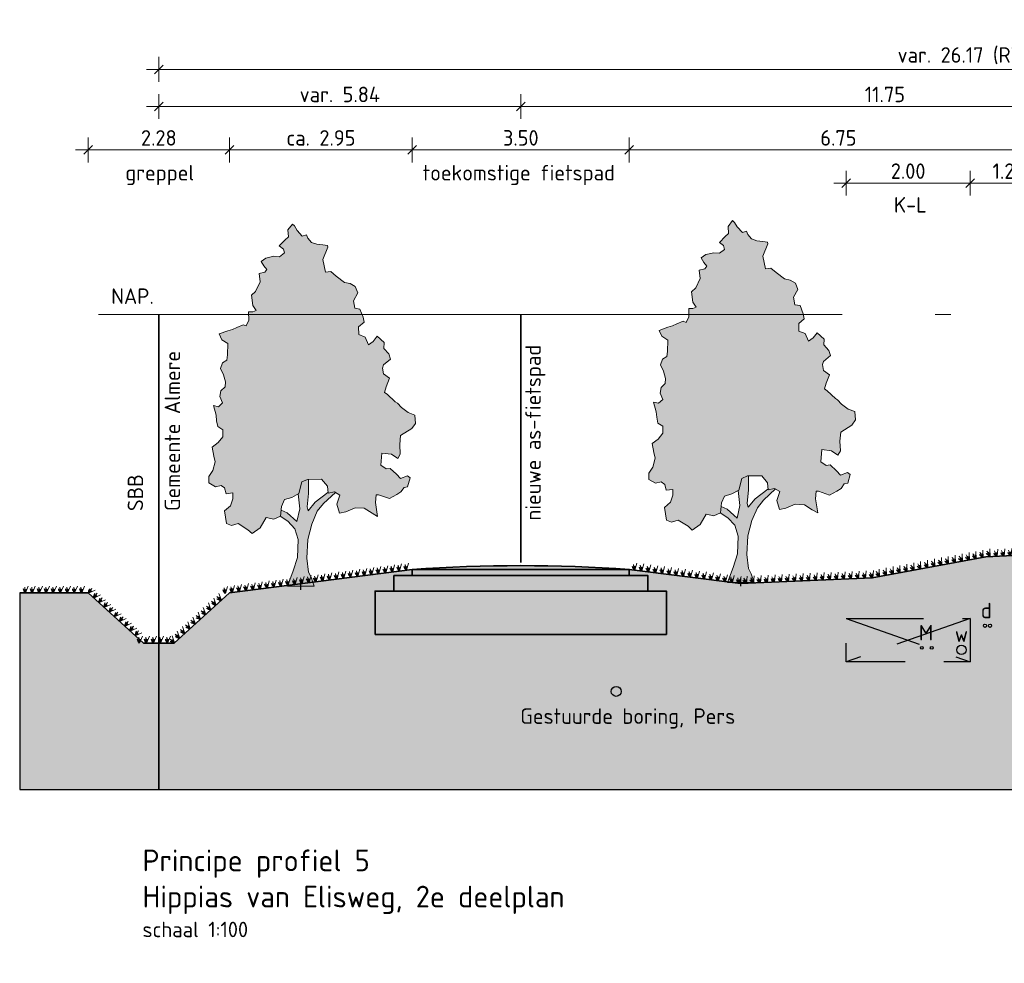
# Model space of a CAD drawing. Header units: metres. Extents: x 150805 to 161014, y 478675 to 486369.
# Tile 31 of 35: x 160936 to 160952, y 478706 to 478721. Entities that reach past the tile are written whole.
import ezdxf

# ---------------------------------------------------------------- set-up
doc = ezdxf.new("R2010")
doc.units = ezdxf.units.M
for name, pattern in [('AL-NAP_LIJN', [15.25, 12, -1.5, 0.25, -1.5]), ('DASHED2', [0.375, 0.25, -0.125]), ('XX-HART', [12, 4, -2, 0, -2, 4])]:
    doc.linetypes.add(name, pattern=pattern)
doc.layers.get('0').update_dxf_attribs({"lineweight": 25})
doc.layers.get('Defpoints').update_dxf_attribs({"lineweight": 25, "true_color": 0xff7fff})
for name, color, linetype, lineweight in [('N-WE-GR-BOOM-1e-A', 90, 'Continuous', 25), ('N-WE-GR-BOOM-1e-SD', 90, 'Continuous', 25), ('N-WE-VH-KANTVERHARDING-G', 7, 'Continuous', 35), ('X-XX-AL-M', 7, 'Continuous', 18), ('X-XX-AL-NAP-G', 7, 'AL-NAP_LIJN', 18), ('X-XX-AL-T25', 7, 'Continuous', 25), ('X-XX-AL-T35', 7, 'Continuous', 35)]:
    doc.layers.add(name, color=color, linetype=linetype, lineweight=lineweight)
for name, color, linetype, lineweight, true_color in [('N-WE-GR-BOOM-S', 7, 'Continuous', 40, 0x009900), ('N-WE-KG-GRENS_PERCEEL-G', 150, 'KG-PERCEEL', 35, 0x007fff), ('X-XX-AL-HARTLIJN-G', 7, 'XX-HART', 35, 0xff2e2e)]:
    doc.layers.add(name, color=color, linetype=linetype, lineweight=lineweight, true_color=true_color)
doc.layers.add('N-WE-GR-WEGEN-A', color=7, linetype='Continuous', lineweight=40, true_color=0xffd6ad, transparency=0.4)
doc.styles.add('NLCS-ISO-M100-T25', font='NLCS-ISO.ttf')
doc.styles.add('NLCS-ISO-M100-T35', font='NLCS-ISO.ttf')
doc.styles.get("Standard").update_dxf_attribs({"font": 'NLCS-ISO.ttf'})
doc.linetypes.add('KG-PERCEEL', pattern='A,5.5,-2,["P",Standard,S=1.8,R=0,X=-0.5,Y=-0.9],-2,5.5,-2,[5,NLCS.shx,S=0.75,R=0,X=0,Y=0],-2', length=19)
doc.dimstyles.new('NLCS-M100-T25-SCHRAP-X_L2_H1', dxfattribs={"dimscale": 0.1, "dimtxt": 2.5, "dimasz": 1.4, "dimexe": 2, "dimexo": 2, "dimgap": 0.7, "dimtad": 1, "dimzin": 0, "dimdsep": 46, "dimtxsty": 'NLCS-ISO-M100-T25', "dimblk": 'OBLIQUE', "dimcen": 0, "dimdle": 2, "dimclrd": 256, "dimclre": 256, "dimclrt": 256, "dimadec": 1, "dimazin": 0, "dimtfac": 1, "dimtofl": 0, "dimtmove": 1, "dimatfit": 0, "dimldrblk": 'OBLIQUE', "dimfxl": 2, "dimfxlon": 1, "dimtfill": 1, "dimtfillclr": 254, "dimtolj": 1, "dimtzin": 0, "dimlwd": 18, "dimlwe": 18, "dimarcsym": 0})

# ---------------------------------------------------------------- blocks, each defined once
blk = doc.blocks.new('_Oblique')
at = {"color": 0, "linetype": 'ByBlock', "lineweight": -2}
blk.add_line((-0.5, -0.5), (0.5, 0.5), dxfattribs=at)
blk = doc.blocks.new('*D111')
at = {"layer": 'Defpoints', "color": 0, "transparency": 16777216}
for p in [(160943.742, 478719.78), (160955.492, 478719.286), (160943.742, 478716.423)]:
    blk.add_point(p, dxfattribs=at)
at = {"layer": 'X-XX-AL-M', "linetype": 'Continuous', "lineweight": 18, "transparency": 16777216}
for p, q in [((160943.742, 478719.58), (160943.742, 478719.98)), ((160955.492, 478719.58), (160955.492, 478719.98)), ((160955.692, 478719.78), (160943.542, 478719.78))]:
    blk.add_line(p, q, dxfattribs=at)
at = {"layer": 'X-XX-AL-M', "lineweight": 18, "transparency": 16777216, "xscale": 0.14, "yscale": 0.14, "zscale": 0.14, "rotation": 180}
blk.add_blockref('_Oblique', (160943.742, 478719.78), dxfattribs=at)
at = {"layer": 'X-XX-AL-M', "lineweight": 18, "transparency": 16777216, "xscale": 0.14, "yscale": 0.14, "zscale": 0.14}
blk.add_blockref('_Oblique', (160955.492, 478719.78), dxfattribs=at)
at = {"layer": 'X-XX-AL-M', "transparency": 16777216, "insert": (160949.617, 478719.975), "char_height": 0.25, "attachment_point": 5, "style": 'NLCS-ISO-M100-T25', "bg_fill": 3, "box_fill_scale": 1.1, "bg_fill_color": 256, "bg_fill_true_color": 13158600, "bg_fill_transparency": 0}
blk.add_mtext('\\A1;11.75', dxfattribs=at)
blk = doc.blocks.new('*D112')
at = {"layer": 'Defpoints', "color": 0, "transparency": 16777216}
for p in [(160941.992, 478719.079), (160941.992, 478712.257), (160939.043, 478711.933)]:
    blk.add_point(p, dxfattribs=at)
at = {"layer": 'X-XX-AL-M', "linetype": 'Continuous', "lineweight": 18, "transparency": 16777216}
for p, q in [((160939.043, 478718.879), (160939.043, 478719.279)), ((160941.992, 478718.879), (160941.992, 478719.279)), ((160938.843, 478719.079), (160942.192, 478719.079))]:
    blk.add_line(p, q, dxfattribs=at)
at = {"layer": 'X-XX-AL-M', "lineweight": 18, "transparency": 16777216, "xscale": 0.14, "yscale": 0.14, "zscale": 0.14, "rotation": 180}
blk.add_blockref('_Oblique', (160939.043, 478719.079), dxfattribs=at)
at = {"layer": 'X-XX-AL-M', "lineweight": 18, "transparency": 16777216, "xscale": 0.14, "yscale": 0.14, "zscale": 0.14}
blk.add_blockref('_Oblique', (160941.992, 478719.079), dxfattribs=at)
at = {"layer": 'X-XX-AL-M', "transparency": 16777216, "insert": (160940.518, 478719.274), "char_height": 0.25, "attachment_point": 5, "style": 'NLCS-ISO-M100-T25', "bg_fill": 3, "box_fill_scale": 1.1, "bg_fill_color": 256, "bg_fill_true_color": 13158600, "bg_fill_transparency": 0}
blk.add_mtext('\\A1;ca. 2.95', dxfattribs=at)
blk = doc.blocks.new('*D113')
at = {"layer": 'Defpoints', "color": 0, "transparency": 16777216}
for p in [(160945.492, 478719.079), (160941.992, 478712.257), (160945.492, 478712.257)]:
    blk.add_point(p, dxfattribs=at)
at = {"layer": 'X-XX-AL-M', "linetype": 'Continuous', "lineweight": 18, "transparency": 16777216}
for p, q in [((160941.992, 478718.879), (160941.992, 478719.279)), ((160945.492, 478718.879), (160945.492, 478719.279)), ((160941.792, 478719.079), (160945.692, 478719.079))]:
    blk.add_line(p, q, dxfattribs=at)
at = {"layer": 'X-XX-AL-M', "lineweight": 18, "transparency": 16777216, "xscale": 0.14, "yscale": 0.14, "zscale": 0.14, "rotation": 180}
blk.add_blockref('_Oblique', (160941.992, 478719.079), dxfattribs=at)
at = {"layer": 'X-XX-AL-M', "lineweight": 18, "transparency": 16777216, "xscale": 0.14, "yscale": 0.14, "zscale": 0.14}
blk.add_blockref('_Oblique', (160945.492, 478719.079), dxfattribs=at)
at = {"layer": 'X-XX-AL-M', "transparency": 16777216, "insert": (160943.742, 478719.274), "char_height": 0.25, "attachment_point": 5, "style": 'NLCS-ISO-M100-T25', "bg_fill": 3, "box_fill_scale": 1.1, "bg_fill_color": 256, "bg_fill_true_color": 13158600, "bg_fill_transparency": 0}
blk.add_mtext('\\A1;3.50', dxfattribs=at)
blk = doc.blocks.new('*D114')
at = {"layer": 'Defpoints', "color": 0, "transparency": 16777216}
for p in [(160952.242, 478719.079), (160952.242, 478712.926), (160945.492, 478712.257)]:
    blk.add_point(p, dxfattribs=at)
at = {"layer": 'X-XX-AL-M', "linetype": 'Continuous', "lineweight": 18, "transparency": 16777216}
for p, q in [((160945.492, 478718.879), (160945.492, 478719.279)), ((160952.242, 478718.879), (160952.242, 478719.279)), ((160945.292, 478719.079), (160952.442, 478719.079))]:
    blk.add_line(p, q, dxfattribs=at)
at = {"layer": 'X-XX-AL-M', "lineweight": 18, "transparency": 16777216, "xscale": 0.14, "yscale": 0.14, "zscale": 0.14, "rotation": 180}
blk.add_blockref('_Oblique', (160945.492, 478719.079), dxfattribs=at)
at = {"layer": 'X-XX-AL-M', "lineweight": 18, "transparency": 16777216, "xscale": 0.14, "yscale": 0.14, "zscale": 0.14}
blk.add_blockref('_Oblique', (160952.242, 478719.079), dxfattribs=at)
at = {"layer": 'X-XX-AL-M', "transparency": 16777216, "insert": (160948.867, 478719.274), "char_height": 0.25, "attachment_point": 5, "style": 'NLCS-ISO-M100-T25', "bg_fill": 3, "box_fill_scale": 1.1, "bg_fill_color": 256, "bg_fill_true_color": 13158600, "bg_fill_transparency": 0}
blk.add_mtext('\\A1;6.75', dxfattribs=at)
blk = doc.blocks.new('*D117')
at = {"layer": 'Defpoints', "color": 0, "transparency": 16777216}
for p in [(160964.072, 478720.38), (160937.902, 478716.423), (160964.072, 478716.423)]:
    blk.add_point(p, dxfattribs=at)
at = {"layer": 'X-XX-AL-M', "linetype": 'Continuous', "lineweight": 18, "transparency": 16777216}
for p, q in [((160937.902, 478720.18), (160937.902, 478720.58)), ((160964.072, 478720.18), (160964.072, 478720.58)), ((160937.702, 478720.38), (160964.272, 478720.38))]:
    blk.add_line(p, q, dxfattribs=at)
at = {"layer": 'X-XX-AL-M', "lineweight": 18, "transparency": 16777216, "xscale": 0.14, "yscale": 0.14, "zscale": 0.14, "rotation": 180}
blk.add_blockref('_Oblique', (160937.902, 478720.38), dxfattribs=at)
at = {"layer": 'X-XX-AL-M', "lineweight": 18, "transparency": 16777216, "xscale": 0.14, "yscale": 0.14, "zscale": 0.14}
blk.add_blockref('_Oblique', (160964.072, 478720.38), dxfattribs=at)
at = {"layer": 'X-XX-AL-M', "transparency": 16777216, "insert": (160950.987, 478720.6), "char_height": 0.25, "attachment_point": 5, "style": 'NLCS-ISO-M100-T25', "bg_fill": 3, "box_fill_scale": 1.1, "bg_fill_color": 256, "bg_fill_true_color": 13158600, "bg_fill_transparency": 0}
blk.add_mtext('\\A1;var. 26.17 (RVB)', dxfattribs=at)
blk = doc.blocks.new('*D118')
at = {"layer": 'Defpoints', "color": 0, "transparency": 16777216}
for p in [(160937.902, 478719.78), (160937.902, 478716.423), (160943.742, 478716.423)]:
    blk.add_point(p, dxfattribs=at)
at = {"layer": 'X-XX-AL-M', "linetype": 'Continuous', "lineweight": 18, "transparency": 16777216}
for p, q in [((160937.902, 478719.58), (160937.902, 478719.98)), ((160943.742, 478719.58), (160943.742, 478719.98)), ((160943.942, 478719.78), (160937.702, 478719.78))]:
    blk.add_line(p, q, dxfattribs=at)
at = {"layer": 'X-XX-AL-M', "lineweight": 18, "transparency": 16777216, "xscale": 0.14, "yscale": 0.14, "zscale": 0.14, "rotation": 180}
blk.add_blockref('_Oblique', (160937.902, 478719.78), dxfattribs=at)
at = {"layer": 'X-XX-AL-M', "lineweight": 18, "transparency": 16777216, "xscale": 0.14, "yscale": 0.14, "zscale": 0.14}
blk.add_blockref('_Oblique', (160943.742, 478719.78), dxfattribs=at)
at = {"layer": 'X-XX-AL-M', "transparency": 16777216, "insert": (160940.822, 478719.975), "char_height": 0.25, "attachment_point": 5, "style": 'NLCS-ISO-M100-T25', "bg_fill": 3, "box_fill_scale": 1.1, "bg_fill_color": 256, "bg_fill_true_color": 13158600, "bg_fill_transparency": 0}
blk.add_mtext('\\A1;var. 5.84', dxfattribs=at)
blk = doc.blocks.new('*D119')
at = {"layer": 'Defpoints', "linetype": 'Continuous', "lineweight": 18, "transparency": 16777216}
for p, q in [((160948.992, 478718.343), (160948.992, 478718.743)), ((160950.992, 478718.343), (160950.992, 478718.743)), ((160948.792, 478718.543), (160951.192, 478718.543))]:
    blk.add_line(p, q, dxfattribs=at)
at = {"layer": 'Defpoints', "color": 0, "transparency": 16777216}
for p in [(160950.992, 478718.543), (160948.992, 478712.073), (160950.992, 478712.073)]:
    blk.add_point(p, dxfattribs=at)
at = {"layer": 'Defpoints', "lineweight": 18, "transparency": 16777216, "xscale": 0.14, "yscale": 0.14, "zscale": 0.14, "rotation": 180}
blk.add_blockref('_Oblique', (160948.992, 478718.543), dxfattribs=at)
at = {"layer": 'Defpoints', "lineweight": 18, "transparency": 16777216, "xscale": 0.14, "yscale": 0.14, "zscale": 0.14}
blk.add_blockref('_Oblique', (160950.992, 478718.543), dxfattribs=at)
at = {"layer": 'Defpoints', "transparency": 16777216, "insert": (160949.992, 478718.738), "char_height": 0.25, "attachment_point": 5, "style": 'NLCS-ISO-M100-T25', "bg_fill": 3, "box_fill_scale": 1.1, "bg_fill_color": 256, "bg_fill_true_color": 13158600, "bg_fill_transparency": 0}
blk.add_mtext('\\A1;2.00', dxfattribs=at)
blk = doc.blocks.new('*D120')
at = {"layer": 'Defpoints', "linetype": 'Continuous', "lineweight": 18, "transparency": 16777216}
for p, q in [((160950.992, 478718.343), (160950.992, 478718.743)), ((160952.242, 478718.343), (160952.242, 478718.743)), ((160950.792, 478718.543), (160952.442, 478718.543))]:
    blk.add_line(p, q, dxfattribs=at)
at = {"layer": 'Defpoints', "color": 0, "transparency": 16777216}
for p in [(160952.242, 478718.543), (160952.242, 478712.926), (160950.992, 478712.073)]:
    blk.add_point(p, dxfattribs=at)
at = {"layer": 'Defpoints', "lineweight": 18, "transparency": 16777216, "xscale": 0.14, "yscale": 0.14, "zscale": 0.14, "rotation": 180}
blk.add_blockref('_Oblique', (160950.992, 478718.543), dxfattribs=at)
at = {"layer": 'Defpoints', "lineweight": 18, "transparency": 16777216, "xscale": 0.14, "yscale": 0.14, "zscale": 0.14}
blk.add_blockref('_Oblique', (160952.242, 478718.543), dxfattribs=at)
at = {"layer": 'Defpoints', "transparency": 16777216, "insert": (160951.617, 478718.738), "char_height": 0.25, "attachment_point": 5, "style": 'NLCS-ISO-M100-T25', "bg_fill": 3, "box_fill_scale": 1.1, "bg_fill_color": 256, "bg_fill_true_color": 13158600, "bg_fill_transparency": 0}
blk.add_mtext('\\A1;1.25', dxfattribs=at)
blk = doc.blocks.new('SGR-BOOM_S01_V_ZIJ-D')
at = {"layer": 'N-WE-GR-BOOM-1e-A', "transparency": 33554585}
h = blk.add_hatch(color=256, dxfattribs=at)
h.dxf.hatch_style = 1
h.set_gradient(color1=(254, 204, 102), color2=(108, 181, 90), tint=1, name='CYLINDER')
h.paths.add_polyline_path([(-1.056, 11.496), (-0.874, 11.68), (-0.792, 11.622), (-0.684, 11.475), (-0.477, 11.294), (-0.312, 11.337), (-0.253, 11.231), (-0.105, 11.091), (0.102, 11.028), (0.349, 11.012), (0.538, 10.99), (0.556, 10.931), (0.353, 10.535), (0.462, 10.124), (0.668, 10.149), (0.893, 10.004), (1.224, 9.8), (1.454, 9.761), (1.661, 9.663), (1.763, 9.457), (1.582, 9.209), (1.643, 8.962), (1.849, 8.94), (1.975, 8.676), (2.018, 8.511), (1.795, 8.362), (1.797, 8.115), (2.062, 8.035), (2.188, 7.789), (2.376, 7.896), (2.539, 8.062), (2.829, 7.858), (2.807, 7.67), (3.015, 7.489), (3.081, 7.325), (2.794, 7.134), (2.753, 7.034), (2.796, 6.845), (3.044, 6.706), (2.899, 6.434), (2.842, 6.251), (2.942, 6.187), (3.274, 5.943), (3.357, 5.902), (3.523, 5.762), (3.795, 5.599), (4.06, 5.519), (4.086, 5.248), (3.94, 5.082), (3.489, 4.855), (3.45, 4.566), (3.476, 4.254), (3.371, 4.112), (3.122, 4.252), (2.734, 4.29), (2.695, 3.901), (2.902, 3.779), (3.067, 3.798), (3.316, 3.611), (3.482, 3.471), (3.77, 3.556), (3.87, 3.492), (3.772, 3.203), (3.625, 3.184), (3.503, 3.036), (3.339, 2.952), (3.033, 2.826), (2.597, 2.946), (2.497, 2.946), (2.475, 2.698), (2.561, 2.246), (2.337, 2.35), (2.023, 2.512), (1.652, 2.527), (1.282, 2.4), (1.018, 2.357), (0.91, 2.645), (1.031, 2.934), (0.824, 3.038), (0.559, 2.995), (0.534, 3.219), (0.303, 3.447), (-0.274, 3.442), (-0.497, 3.358), (-0.618, 2.986), (-0.906, 2.86), (-1.193, 2.793), (-1.315, 2.568), (-1.354, 2.256), (-1.624, 2.154), (-1.931, 2.21), (-2.175, 1.879), (-2.504, 1.694), (-2.669, 1.816), (-3.066, 2.019), (-3.33, 1.952), (-3.536, 2.015), (-3.622, 2.427), (-3.376, 2.593), (-3.278, 2.818), (-3.279, 3.006), (-3.544, 2.981), (-3.61, 3.169), (-3.752, 3.25), (-3.981, 3.207), (-4.247, 3.328), (-4.249, 3.535), (-4.086, 3.724), (-3.988, 4.013), (-4.048, 4.195), (-4.115, 4.483), (-3.869, 4.633), (-3.682, 4.817), (-3.684, 5.046), (-3.891, 5.145), (-3.933, 5.333), (-3.958, 5.515), (-4.061, 5.826), (-3.854, 5.787), (-3.691, 5.912), (-3.798, 6.117), (-3.758, 6.3), (-3.595, 6.425), (-3.572, 6.59), (-3.657, 6.818), (-3.782, 7.024), (-3.701, 7.207), (-3.519, 7.291), (-3.497, 7.456), (-3.482, 7.827), (-3.73, 7.948), (-3.832, 8.136), (-3.485, 8.239), (-3.297, 8.281), (-3.115, 8.348), (-2.868, 8.432), (-2.745, 8.392), (-2.64, 8.575), (-2.642, 8.846), (-2.477, 8.847), (-2.336, 8.889), (-2.479, 9.053), (-2.523, 9.383), (-2.359, 9.507), (-2.179, 9.815), (-2.222, 10.085), (-1.993, 10.128), (-1.911, 10.212), (-2.036, 10.334), (-2.143, 10.475), (-1.955, 10.582), (-1.626, 10.644), (-1.402, 10.628), (-1.197, 10.753), (-1.239, 10.876), (-1.405, 10.975), (-1.177, 11.165), (-1.036, 11.266)])
h = blk.add_hatch(color=256, dxfattribs=at)
h.dxf.hatch_style = 1
h.set_gradient(color1=(99, 100, 102), color2=(88, 186, 72), tint=1, name='INVCURVED')
h.paths.add_polyline_path([(-0.098, 2.001), (0.128, 2.415), (0.374, 2.664), (0.861, 3.02), (0.824, 3.038), (0.559, 2.995), (0.557, 3.016), (0.044, 2.703), (-0.243, 2.43), (-0.285, 2.553), (-0.229, 2.989), (-0.233, 3.442), (-0.274, 3.442), (-0.497, 3.358), (-0.618, 2.986), (-0.646, 2.974), (-0.573, 2.492), (-0.693, 2.079), (-1.09, 2.364), (-1.33, 2.45), (-1.356, 2.244), (-1.064, 2.093), (-0.774, 1.848), (-0.648, 1.502), (-0.667, 0.925), (-0.846, 0.488), (-1.08, 0), (0, 0), (-0.126, 0.287), (-0.227, 0.452), (-0.296, 0.904), (-0.259, 1.505)])
at = {"lineweight": 0}
for p, q in [((-0.233, 3.442), (-0.229, 2.989)), ((-0.573, 2.492), (-0.646, 2.974)), ((-0.229, 2.989), (-0.285, 2.553)), ((0.044, 2.703), (0.557, 3.016)), ((0.861, 3.02), (0.374, 2.664)), ((-0.285, 2.553), (-0.243, 2.43)), ((-0.243, 2.43), (0.044, 2.703)), ((0.374, 2.664), (0.128, 2.415)), ((-1.368, 2.251), (-1.064, 2.093)), ((-1.33, 2.45), (-1.09, 2.364)), ((-1.09, 2.364), (-0.693, 2.079)), ((-0.693, 2.079), (-0.573, 2.492)), ((0.128, 2.415), (-0.098, 2.001)), ((-1.064, 2.093), (-0.774, 1.848)), ((-0.098, 2.001), (-0.259, 1.505)), ((-0.774, 1.848), (-0.648, 1.502)), ((-0.648, 1.502), (-0.667, 0.925)), ((-0.259, 1.505), (-0.296, 0.904)), ((-0.667, 0.925), (-0.846, 0.488)), ((-0.296, 0.904), (-0.227, 0.452)), ((-0.846, 0.488), (-1.08, 0)), ((-0.227, 0.452), (-0.126, 0.287)), ((-1.08, 0), (0, 0)), ((-0.126, 0.287), (0, 0))]:
    blk.add_line(p, q, dxfattribs=at)
at = {"lineweight": 0, "flags": 128}
blk.add_lwpolyline([(-1.056, 11.496), (-0.874, 11.68), (-0.792, 11.622), (-0.684, 11.475), (-0.477, 11.294), (-0.312, 11.337), (-0.253, 11.231), (-0.105, 11.091), (0.102, 11.028), (0.349, 11.012), (0.538, 10.99), (0.556, 10.931), (0.353, 10.535), (0.462, 10.124), (0.668, 10.149), (0.893, 10.004), (1.224, 9.8), (1.454, 9.761), (1.661, 9.663), (1.763, 9.457), (1.582, 9.209), (1.643, 8.962), (1.849, 8.94), (1.975, 8.676), (2.018, 8.511), (1.795, 8.362), (1.797, 8.115), (2.062, 8.035), (2.188, 7.789), (2.376, 7.896), (2.539, 8.062), (2.829, 7.858), (2.807, 7.67), (3.015, 7.489), (3.081, 7.325), (2.794, 7.134), (2.753, 7.034), (2.796, 6.845), (3.044, 6.706), (2.899, 6.434), (2.842, 6.251), (2.942, 6.187), (3.274, 5.943), (3.357, 5.902), (3.523, 5.762), (3.795, 5.599), (4.06, 5.519), (4.086, 5.248), (3.94, 5.082), (3.489, 4.855), (3.45, 4.566), (3.476, 4.254), (3.371, 4.112), (3.122, 4.252), (2.734, 4.29), (2.695, 3.901), (2.902, 3.779), (3.067, 3.798), (3.316, 3.611), (3.482, 3.471), (3.77, 3.556), (3.87, 3.492), (3.772, 3.203), (3.625, 3.184), (3.503, 3.036), (3.339, 2.952), (3.033, 2.826), (2.597, 2.946), (2.497, 2.946), (2.475, 2.698), (2.561, 2.246), (2.337, 2.35), (2.023, 2.512), (1.652, 2.527), (1.282, 2.4), (1.018, 2.357), (0.91, 2.645), (1.031, 2.934), (0.824, 3.038), (0.559, 2.995), (0.534, 3.219), (0.303, 3.447), (-0.274, 3.442), (-0.497, 3.358), (-0.618, 2.986), (-0.906, 2.86), (-1.193, 2.793), (-1.315, 2.568), (-1.354, 2.256), (-1.624, 2.154), (-1.931, 2.21), (-2.175, 1.879), (-2.504, 1.694), (-2.669, 1.816), (-3.066, 2.019), (-3.33, 1.952), (-3.536, 2.015), (-3.622, 2.427), (-3.376, 2.593), (-3.278, 2.818), (-3.279, 3.006), (-3.544, 2.981), (-3.61, 3.169), (-3.752, 3.25), (-3.981, 3.207), (-4.247, 3.328), (-4.249, 3.535), (-4.086, 3.724), (-3.988, 4.013), (-4.048, 4.195), (-4.115, 4.483), (-3.869, 4.633), (-3.682, 4.817), (-3.684, 5.046), (-3.891, 5.145), (-3.933, 5.333), (-3.958, 5.515), (-4.061, 5.826), (-3.854, 5.787), (-3.691, 5.912), (-3.798, 6.117), (-3.758, 6.3), (-3.595, 6.425), (-3.572, 6.59), (-3.657, 6.818), (-3.782, 7.024), (-3.701, 7.207), (-3.519, 7.291), (-3.497, 7.456), (-3.482, 7.827), (-3.73, 7.948), (-3.832, 8.136), (-3.485, 8.239), (-3.297, 8.281), (-3.115, 8.348), (-2.868, 8.432), (-2.745, 8.392), (-2.64, 8.575), (-2.642, 8.846), (-2.477, 8.847), (-2.336, 8.889), (-2.479, 9.053), (-2.523, 9.383), (-2.359, 9.507), (-2.179, 9.815), (-2.222, 10.085), (-1.993, 10.128), (-1.911, 10.212), (-2.036, 10.334), (-2.143, 10.475), (-1.955, 10.582), (-1.626, 10.644), (-1.402, 10.628), (-1.197, 10.753), (-1.239, 10.876), (-1.405, 10.975), (-1.177, 11.165), (-1.036, 11.266)], close=True, dxfattribs=at)
at = {"layer": 'Defpoints'}
blk.add_line((-0.54, -0.119), (-0.54, 0.13), dxfattribs=at)
blk = doc.blocks.new('*D260')
at = {"layer": 'Defpoints', "color": 0, "transparency": 16777216}
for p in [(160936.76, 478719.079), (160936.76, 478711.933), (160939.043, 478711.933)]:
    blk.add_point(p, dxfattribs=at)
at = {"layer": 'X-XX-AL-M', "linetype": 'Continuous', "lineweight": 18, "transparency": 16777216}
for p, q in [((160936.76, 478718.879), (160936.76, 478719.279)), ((160939.043, 478718.879), (160939.043, 478719.279)), ((160939.243, 478719.079), (160936.56, 478719.079))]:
    blk.add_line(p, q, dxfattribs=at)
at = {"layer": 'X-XX-AL-M', "lineweight": 18, "transparency": 16777216, "xscale": 0.14, "yscale": 0.14, "zscale": 0.14, "rotation": 180}
blk.add_blockref('_Oblique', (160936.76, 478719.079), dxfattribs=at)
at = {"layer": 'X-XX-AL-M', "lineweight": 18, "transparency": 16777216, "xscale": 0.14, "yscale": 0.14, "zscale": 0.14}
blk.add_blockref('_Oblique', (160939.043, 478719.079), dxfattribs=at)
at = {"layer": 'X-XX-AL-M', "transparency": 16777216, "insert": (160937.902, 478719.274), "char_height": 0.25, "attachment_point": 5, "style": 'NLCS-ISO-M100-T25', "bg_fill": 3, "box_fill_scale": 1.1, "bg_fill_color": 256, "bg_fill_true_color": 13158600, "bg_fill_transparency": 0}
blk.add_mtext('\\A1;2.28', dxfattribs=at)
blk = doc.blocks.new('Gras-01')
at = {"layer": 'N-WE-GR-BOOM-S', "color": 85, "lineweight": 9, "true_color": 0x58ba48}
for p, q in [((0, 0), (0.004, 0.063)), ((0.003, 0), (0.034, 0.114))]:
    blk.add_line(p, q, dxfattribs=at)
at = {"layer": 'N-WE-GR-BOOM-S', "color": 85, "lineweight": 9, "true_color": 0x58ba48, "flags": 128}
for points in [[(-0.042, 0.06, 0.10285), (-0.006, 0)], [(-0.042, 0.06, -0.10285), (-0.006, 0)], [(-0.002, 0, -0.071887), (-0.022, 0.092)], [(-0.002, 0, 0.071887), (-0.022, 0.092)]]:
    blk.add_lwpolyline(points, format="xyb", dxfattribs=at)
blk = doc.blocks.new('*U283')
at = {"layer": 'N-WE-VH-KANTVERHARDING-G', "rotation": 172.6693183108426}
blk.add_blockref('Gras-01', (0.095, 0), dxfattribs=at)
blk = doc.blocks.new('*U284')
at = {"layer": 'N-WE-VH-KANTVERHARDING-G', "color": 0, "linetype": 'ByBlock', "lineweight": -2, "transparency": 16777216}
for p, rotation in [((160941.205, 478712.211), 187.3306816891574), ((160941.317, 478712.226), 187.3306816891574), ((160941.43, 478712.24), 187.3306816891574), ((160941.542, 478712.255), 187.3306816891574), ((160941.655, 478712.269), 187.3306816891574), ((160941.767, 478712.283), 187.3306816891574), ((160941.879, 478712.298), 187.3306816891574), ((160941.992, 478712.312), 187.3306816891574), ((160939.969, 478712.052), 187.3306816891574), ((160940.081, 478712.067), 187.3306816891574), ((160940.193, 478712.081), 187.3306816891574), ((160940.306, 478712.096), 187.3306816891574), ((160940.418, 478712.11), 187.3306816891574), ((160940.531, 478712.124), 187.3306816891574), ((160940.643, 478712.139), 187.3306816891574), ((160940.755, 478712.153), 187.3306816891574), ((160940.868, 478712.168), 187.3306816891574), ((160940.98, 478712.182), 187.3306816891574), ((160941.093, 478712.197), 187.3306816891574), ((160935.843, 478711.933), 180), ((160935.956, 478711.933), 180), ((160936.07, 478711.933), 180), ((160936.183, 478711.933), 180), ((160936.296, 478711.933), 180), ((160936.41, 478711.933), 180), ((160936.523, 478711.933), 180), ((160936.636, 478711.933), 180), ((160936.75, 478711.933), 180), ((160936.836, 478711.864), 137.7490276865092), ((160939.07, 478711.936), 187.3306816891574), ((160939.182, 478711.951), 187.3306816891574), ((160939.294, 478711.965), 187.3306816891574), ((160939.407, 478711.98), 187.3306816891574), ((160939.519, 478711.994), 187.3306816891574), ((160939.632, 478712.009), 187.3306816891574), ((160939.744, 478712.023), 187.3306816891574), ((160939.856, 478712.038), 187.3306816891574), ((160936.92, 478711.788), 137.7490276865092), ((160937.004, 478711.711), 137.7490276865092), ((160938.895, 478711.799), 222.2509723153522), ((160938.979, 478711.875), 222.2509723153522), ((160937.088, 478711.635), 137.7490276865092), ((160937.172, 478711.559), 137.7490276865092), ((160938.727, 478711.646), 222.2509723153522), ((160938.811, 478711.722), 222.2509723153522), ((160937.256, 478711.483), 137.7490276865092), ((160937.339, 478711.407), 137.7490276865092), ((160938.56, 478711.494), 222.2509723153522), ((160938.644, 478711.57), 222.2509723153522), ((160937.423, 478711.331), 137.7490276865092), ((160937.507, 478711.254), 137.7490276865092), ((160938.392, 478711.341), 222.2509723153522), ((160938.476, 478711.418), 222.2509723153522), ((160937.591, 478711.178), 137.7490276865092), ((160937.683, 478711.123), 180), ((160937.796, 478711.123), 180), ((160937.91, 478711.123), 180), ((160938.023, 478711.123), 180), ((160938.136, 478711.123), 180), ((160938.224, 478711.189), 222.2509723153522), ((160938.308, 478711.265), 222.2509723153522)]:
    blk.add_blockref('*U283', p, dxfattribs=dict(at, rotation=rotation))
blk = doc.blocks.new('*U285')
at = {"layer": 'N-WE-VH-KANTVERHARDING-G', "rotation": 7.330681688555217}
blk.add_blockref('Gras-01', (0.089, 0), dxfattribs=at)
blk = doc.blocks.new('*U286')
at = {"layer": 'N-WE-VH-KANTVERHARDING-G', "color": 0, "linetype": 'ByBlock', "lineweight": -2, "transparency": 16777216}
for p, rotation in [((160951.223, 478712.51), 10.45032693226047), ((160951.336, 478712.518), 2.751377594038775), ((160951.449, 478712.523), 2.751377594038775), ((160951.562, 478712.529), 2.751377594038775), ((160951.676, 478712.534), 2.751377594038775), ((160951.789, 478712.539), 2.751377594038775), ((160951.902, 478712.545), 2.751377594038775), ((160952.015, 478712.55), 2.751377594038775), ((160952.128, 478712.556), 2.751377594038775), ((160950.332, 478712.345), 10.45032693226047), ((160950.443, 478712.366), 10.45032693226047), ((160950.555, 478712.386), 10.45032693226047), ((160950.666, 478712.407), 10.45032693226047), ((160950.777, 478712.427), 10.45032693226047), ((160950.889, 478712.448), 10.45032693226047), ((160951, 478712.468), 10.45032693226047), ((160951.112, 478712.489), 10.45032693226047), ((160945.492, 478712.312), 352.6693183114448), ((160945.604, 478712.298), 352.6693183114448), ((160945.716, 478712.283), 352.6693183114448), ((160945.829, 478712.269), 352.6693183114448), ((160945.941, 478712.255), 352.6693183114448), ((160946.054, 478712.24), 352.6693183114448), ((160946.166, 478712.226), 352.6693183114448), ((160946.278, 478712.211), 352.6693183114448), ((160949.552, 478712.201), 10.45032693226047), ((160949.663, 478712.222), 10.45032693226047), ((160949.775, 478712.242), 10.45032693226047), ((160949.886, 478712.263), 10.45032693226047), ((160949.997, 478712.283), 10.45032693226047), ((160950.109, 478712.304), 10.45032693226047), ((160950.22, 478712.325), 10.45032693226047), ((160946.391, 478712.197), 352.6693183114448), ((160946.503, 478712.182), 352.6693183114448), ((160946.616, 478712.168), 352.6693183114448), ((160946.728, 478712.153), 352.6693183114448), ((160946.84, 478712.139), 352.6693183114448), ((160946.953, 478712.124), 352.6693183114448), ((160947.065, 478712.11), 352.6693183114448), ((160947.177, 478712.096), 352.6693183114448), ((160947.29, 478712.082), 2.526325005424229), ((160947.403, 478712.087), 2.526325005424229), ((160947.516, 478712.092), 2.526325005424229), ((160947.63, 478712.097), 2.526325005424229), ((160947.743, 478712.102), 2.526325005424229), ((160947.856, 478712.107), 2.526325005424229), ((160947.969, 478712.112), 2.526325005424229), ((160948.082, 478712.117), 2.526325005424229), ((160948.196, 478712.122), 2.526325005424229), ((160948.309, 478712.127), 2.526325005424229), ((160948.422, 478712.132), 2.526325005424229), ((160948.535, 478712.137), 2.526325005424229), ((160948.648, 478712.142), 2.526325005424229), ((160948.762, 478712.147), 2.526325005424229), ((160948.875, 478712.152), 2.526325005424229), ((160948.988, 478712.157), 2.526325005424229), ((160949.101, 478712.162), 2.526325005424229), ((160949.214, 478712.167), 2.526325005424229), ((160949.328, 478712.172), 2.526325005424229), ((160949.44, 478712.181), 10.45032693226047)]:
    blk.add_blockref('*U285', p, dxfattribs=dict(at, rotation=rotation))

msp = doc.modelspace()

# ---------------------------------------------------------------- hatches: boundary and pattern name
at = {"layer": 'N-WE-GR-WEGEN-A', "true_color": 0xf8991e, "transparency": 33554534}
h = msp.add_hatch(color=30, dxfattribs=at)
h.dxf.hatch_style = 1
h.set_gradient(color1=(248, 153, 30), color2=(241, 235, 31), name='INVCURVED')
h.paths.add_polyline_path([(160958.942, 478712.129), (160959.142, 478712.129), (160959.142, 478711.129), (160951.742, 478711.129), (160951.742, 478712.129), (160952.042, 478712.129), (160952.042, 478712.429), (160952.242, 478712.429), (160952.242, 478712.561), (160951.243, 478712.513), (160949.412, 478712.175), (160947.286, 478712.082), (160945.492, 478712.312), (160945.492, 478712.212), (160945.792, 478712.212), (160945.792, 478711.962), (160946.092, 478711.962), (160946.092, 478711.262), (160941.392, 478711.262), (160941.392, 478711.962), (160941.692, 478711.962), (160941.692, 478712.212), (160941.992, 478712.212), (160941.992, 478712.312), (160939.043, 478711.933), (160938.152, 478711.123), (160937.652, 478711.123), (160936.76, 478711.933), (160935.657, 478711.933), (160935.657, 478708.76), (160968.845, 478708.76), (160968.845, 478711.903), (160966.811, 478711.903), (160965.072, 478710.323), (160964.072, 478710.323), (160962.066, 478712.145), (160961.192, 478712.441), (160958.742, 478712.561), (160958.742, 478712.429), (160958.942, 478712.429)])
at = {"layer": 'N-WE-GR-WEGEN-A', "true_color": 0x939598, "transparency": 33554559}
h = msp.add_hatch(color=252, dxfattribs=at)
h.dxf.hatch_style = 1
h.paths.add_polyline_path([(160941.992, 478712.312), (160945.492, 478712.312, 0.034691)])
at = {"layer": 'N-WE-GR-WEGEN-A', "true_color": 0xfeeab9, "transparency": 33554559}
h = msp.add_hatch(color=254, dxfattribs=at)
h.dxf.hatch_style = 1
h.paths.add_polyline_path([(160945.792, 478712.212), (160941.692, 478712.212), (160941.692, 478711.962), (160945.792, 478711.962)])
at = {"layer": 'N-WE-GR-WEGEN-A', "true_color": 0x939598, "transparency": 33554559}
h = msp.add_hatch(color=252, dxfattribs=at)
h.dxf.hatch_style = 1
h.paths.add_polyline_path([(160945.492, 478712.312), (160941.992, 478712.312), (160941.992, 478712.212), (160945.492, 478712.212)])
at = {"layer": 'N-WE-GR-WEGEN-A', "true_color": 0xfeeab9, "transparency": 33554559}
h = msp.add_hatch(color=254, dxfattribs=at)
h.dxf.hatch_style = 1
h.paths.add_polyline_path([(160946.092, 478711.962), (160941.392, 478711.962), (160941.392, 478711.262), (160946.092, 478711.262)])

# ---------------------------------------------------------------- linework, layer by layer
at = {"layer": 'Defpoints', "linetype": 'DASHED2', "ltscale": 5}
for p, q in [((160948.992, 478711.52), (160950.992, 478710.82)), ((160950.992, 478711.52), (160948.992, 478710.82))]:
    msp.add_line(p, q, dxfattribs=at)
at = {"layer": 'Defpoints', "linetype": 'DASHED2', "ltscale": 5, "flags": 128}
msp.add_lwpolyline([(160948.992, 478711.52), (160950.992, 478711.52), (160950.992, 478710.82), (160948.992, 478710.82)], close=True, dxfattribs=at)
at = {"layer": 'Defpoints', "color": 114, "true_color": 0x139b48}
for centre in [(160951.232, 478711.402), (160951.313, 478711.402)]:
    msp.add_circle(centre, 0.0261, dxfattribs=at)
at = {"layer": 'Defpoints', "color": 4, "true_color": 0x00ffff}
for centre in [(160950.213, 478711.046), (160950.372, 478711.046)]:
    msp.add_circle(centre, 0.0229, dxfattribs=at)
at = {"layer": 'Defpoints', "color": 5, "true_color": 0x0000ff}
msp.add_circle((160950.852, 478711.012), 0.075, dxfattribs=at)
at = {"layer": 'Defpoints', "color": 6, "true_color": 0xff00ff}
msp.add_circle((160945.282, 478710.343), 0.08, dxfattribs=at)
at = {"layer": 'N-WE-KG-GRENS_PERCEEL-G'}
msp.add_line((160937.902, 478716.423), (160937.902, 478708.76), dxfattribs=at)
at = {"layer": 'N-WE-VH-KANTVERHARDING-G', "flags": 128}
msp.add_lwpolyline([(160941.992, 478712.312), (160939.043, 478711.933), (160938.152, 478711.123), (160937.652, 478711.123), (160936.76, 478711.933), (160935.657, 478711.933)], dxfattribs=at)
at = {"layer": 'X-XX-AL-NAP-G'}
msp.add_line((160936.929, 478716.423), (160968.845, 478716.423), dxfattribs=at)

# ---------------------------------------------------------------- block references
at = {"layer": 'N-WE-GR-BOOM-1e-SD', "xscale": 0.4, "yscale": 0.5, "zscale": 0.5}
for p in [(160940.408, 478712.043), (160947.508, 478712.099)]:
    msp.add_blockref('SGR-BOOM_S01_V_ZIJ-D', p, dxfattribs=at)

# ---------------------------------------------------------------- texts
at = {"layer": 'Defpoints', "style": 'NLCS-ISO-M100-T25'}
for s, p in [('K-L', (160949.762, 478718.069)), ('d', (160951.166, 478711.522)), ('M', (160950.165, 478711.166)), ('w', (160950.745, 478711.141)), ('Gestuurde boring, Pers', (160943.734, 478709.819))]:
    msp.add_text(s, height=0.25, dxfattribs=at).set_placement(p)
at = {"layer": 'X-XX-AL-T25', "color": 240, "true_color": 0xed1f24, "style": 'NLCS-ISO-M100-T25'}
for s, p in [('Gemeente Almere', (160938.246, 478713.253)), ('SBB', (160937.649, 478713.253))]:
    msp.add_text(s, height=0.25, rotation=90, dxfattribs=at).set_placement(p)
at = {"layer": 'X-XX-AL-T25', "insert": (160937.638, 478706.627), "char_height": 0.25, "attachment_point": 1, "style": 'NLCS-ISO-M100-T25'}
msp.add_mtext_dynamic_manual_height_columns('schaal 1:100', width=1.87194, gutter_width=1.25, heights=[0], dxfattribs=at)
at = {"layer": 'X-XX-AL-T35', "insert": (160937.638, 478707.791), "char_height": 0.35, "width": 9.70714, "attachment_point": 1, "style": 'NLCS-ISO-M100-T35'}
msp.add_mtext('Principe profiel 5\\PHippias van Elisweg, 2e deelplan', dxfattribs=at)

# ---------------------------------------------------------------- next in the draw order: dimensions: what is measured, and where the dimension line sits
at = {"layer": 'X-XX-AL-M'}
dim = msp.add_linear_dim(base=(160943.742, 478719.78), p1=(160955.492, 478719.286), p2=(160943.742, 478716.423), dimstyle='NLCS-M100-T25-SCHRAP-X_L2_H1', dxfattribs=at)
dim.commit()
dim.dimension.update_dxf_attribs({"geometry": '*D111', "text_midpoint": (160949.617, 478719.975)})
dim = msp.add_linear_dim(base=(160941.992, 478719.079), p1=(160939.043, 478711.933), p2=(160941.992, 478712.257), text='ca. <>', dimstyle='NLCS-M100-T25-SCHRAP-X_L2_H1', dxfattribs=at)
dim.commit()
dim.dimension.update_dxf_attribs({"geometry": '*D112', "text_midpoint": (160940.518, 478719.274)})

# ---------------------------------------------------------------- next in the draw order: linework, layer by layer
at = {"layer": 'Defpoints', "flags": 128}
msp.add_lwpolyline([(160935.657, 478711.933), (160935.657, 478708.76), (160968.845, 478708.76), (160968.845, 478711.903)], dxfattribs=at)
at = {"layer": 'N-WE-VH-KANTVERHARDING-G', "flags": 128}
msp.add_lwpolyline([(160941.392, 478711.262), (160941.392, 478711.962), (160946.092, 478711.962), (160946.092, 478711.262)], close=True, dxfattribs=at)

# ---------------------------------------------------------------- next in the draw order: dimensions: what is measured, and where the dimension line sits
at = {"layer": 'X-XX-AL-M'}
dim = msp.add_linear_dim(base=(160945.492, 478719.079), p1=(160941.992, 478712.257), p2=(160945.492, 478712.257), dimstyle='NLCS-M100-T25-SCHRAP-X_L2_H1', dxfattribs=at)
dim.commit()
dim.dimension.update_dxf_attribs({"geometry": '*D113', "text_midpoint": (160943.742, 478719.274)})

# ---------------------------------------------------------------- next in the draw order: texts
at = {"layer": 'X-XX-AL-T25', "style": 'NLCS-ISO-M100-T25'}
msp.add_text('nieuwe as-fietspad', height=0.25, rotation=90, dxfattribs=at).set_placement((160944.065, 478713.102))

# ---------------------------------------------------------------- next in the draw order: dimensions: what is measured, and where the dimension line sits
at = {"layer": 'X-XX-AL-M'}
dim = msp.add_linear_dim(base=(160952.242, 478719.079), p1=(160945.492, 478712.257), p2=(160952.242, 478712.926), dimstyle='NLCS-M100-T25-SCHRAP-X_L2_H1', dxfattribs=at)
dim.commit()
dim.dimension.update_dxf_attribs({"geometry": '*D114', "text_midpoint": (160948.867, 478719.274)})

# ---------------------------------------------------------------- next in the draw order: linework, layer by layer
at = {"layer": 'N-WE-VH-KANTVERHARDING-G', "flags": 128}
msp.add_lwpolyline([(160941.992, 478712.312, -0.034691), (160945.492, 478712.312)], format="xyb", dxfattribs=at)
for points in [[(160941.692, 478712.212), (160945.792, 478712.212), (160945.792, 478711.962), (160941.692, 478711.962)], [(160941.992, 478712.312), (160945.492, 478712.312), (160945.492, 478712.212), (160941.992, 478712.212)]]:
    msp.add_lwpolyline(points, close=True, dxfattribs=at)

# ---------------------------------------------------------------- next in the draw order: dimensions: what is measured, and where the dimension line sits
at = {"layer": 'X-XX-AL-M'}
dim = msp.add_linear_dim(base=(160964.072, 478720.38), p1=(160937.902, 478716.423), p2=(160964.072, 478716.423), text='var. <> (RVB)', dimstyle='NLCS-M100-T25-SCHRAP-X_L2_H1', dxfattribs=at)
dim.commit()
dim.dimension.update_dxf_attribs({"geometry": '*D117', "text_midpoint": (160950.987, 478720.6)})

# ---------------------------------------------------------------- next in the draw order: dimensions: what is measured, and where the dimension line sits
at = {"layer": 'Defpoints'}
dim = msp.add_linear_dim(base=(160950.992, 478718.543), p1=(160948.992, 478712.073), p2=(160950.992, 478712.073), dimstyle='NLCS-M100-T25-SCHRAP-X_L2_H1', dxfattribs=at)
dim.commit()
dim.dimension.update_dxf_attribs({"geometry": '*D119', "text_midpoint": (160949.992, 478718.738)})
at = {"layer": 'X-XX-AL-M'}
dim = msp.add_linear_dim(base=(160937.902, 478719.78), p1=(160943.742, 478716.423), p2=(160937.902, 478716.423), text='var. <>', dimstyle='NLCS-M100-T25-SCHRAP-X_L2_H1', dxfattribs=at)
dim.commit()
dim.dimension.update_dxf_attribs({"geometry": '*D118', "text_midpoint": (160940.822, 478719.975)})

# ---------------------------------------------------------------- next in the draw order: linework, layer by layer
at = {"layer": 'X-XX-AL-HARTLIJN-G'}
msp.add_line((160943.742, 478716.423), (160943.742, 478710.868), dxfattribs=at)

# ---------------------------------------------------------------- next in the draw order: texts
at = {"layer": 'X-XX-AL-T25', "style": 'NLCS-ISO-M100-T25'}
for s, p in [('greppel', (160937.361, 478718.587)), ('toekomstige fietspad', (160942.159, 478718.587)), ('NAP.', (160937.134, 478716.595))]:
    msp.add_text(s, height=0.25, dxfattribs=at).set_placement(p)

# ---------------------------------------------------------------- next in the draw order: dimensions: what is measured, and where the dimension line sits
at = {"layer": 'Defpoints'}
dim = msp.add_linear_dim(base=(160952.242, 478718.543), p1=(160950.992, 478712.073), p2=(160952.242, 478712.926), dimstyle='NLCS-M100-T25-SCHRAP-X_L2_H1', dxfattribs=at)
dim.commit()
dim.dimension.update_dxf_attribs({"geometry": '*D120', "text_midpoint": (160951.617, 478718.738)})

# ---------------------------------------------------------------- next in the draw order: linework, layer by layer
at = {"layer": 'N-WE-VH-KANTVERHARDING-G', "flags": 128}
msp.add_lwpolyline([(160952.242, 478712.561), (160951.243, 478712.513), (160949.412, 478712.175), (160947.286, 478712.082), (160945.492, 478712.312)], dxfattribs=at)

# ---------------------------------------------------------------- next in the draw order: block references
at = {"layer": 'N-WE-VH-KANTVERHARDING-G'}
msp.add_blockref('*U286', (0, 0), dxfattribs=at)

# ---------------------------------------------------------------- next in the draw order: dimensions: what is measured, and where the dimension line sits
at = {"layer": 'X-XX-AL-M'}
dim = msp.add_linear_dim(base=(160936.76, 478719.079), p1=(160939.043, 478711.933), p2=(160936.76, 478711.933), dimstyle='NLCS-M100-T25-SCHRAP-X_L2_H1', dxfattribs=at)
dim.commit()
dim.dimension.update_dxf_attribs({"geometry": '*D260', "text_midpoint": (160937.902, 478719.274)})

# ---------------------------------------------------------------- next in the draw order: block references
at = {"layer": 'N-WE-VH-KANTVERHARDING-G'}
msp.add_blockref('*U284', (0, 0), dxfattribs=at)

doc.saveas('drawing.dxf')
